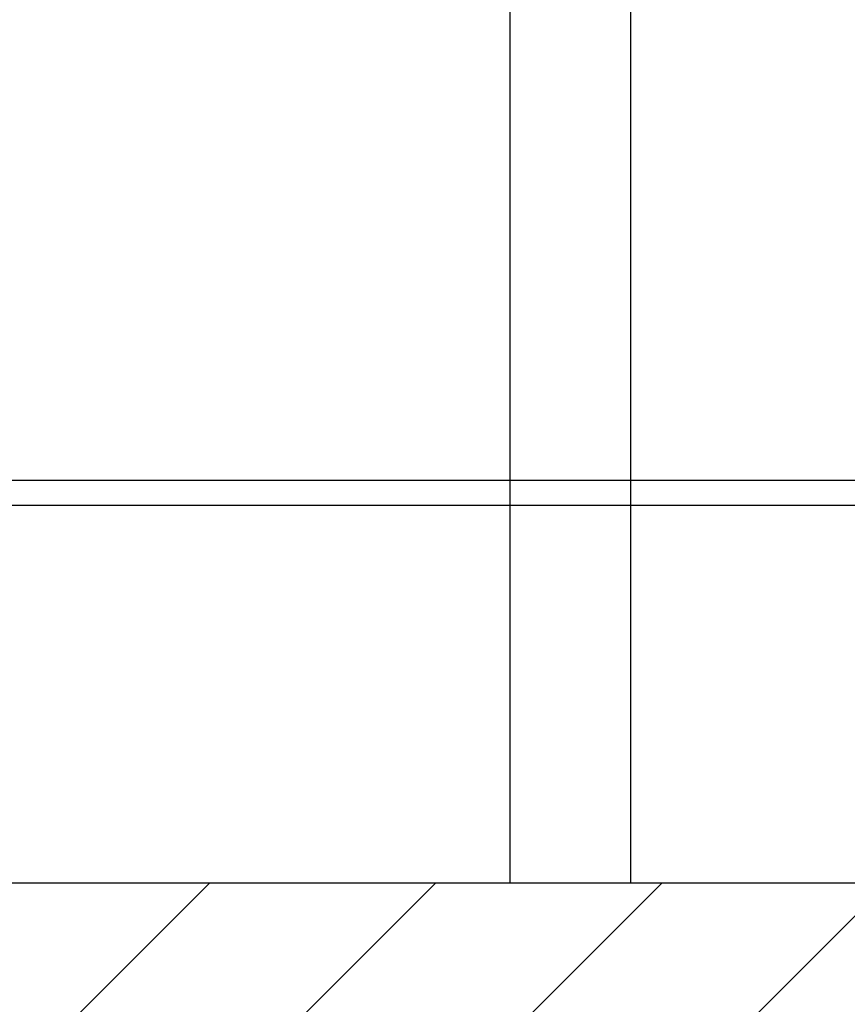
# Model space of a CAD drawing. Header units: millimetres. Extents: x 28600 to 181045, y -399112 to -163690.
# Tile 122 of 256: x 60901 to 60942, y -197729 to -197680. Entities that reach past the tile are written whole.
import ezdxf

# ---------------------------------------------------------------- set-up
doc = ezdxf.new("R2010")
doc.units = ezdxf.units.MM
for name, color, linetype in [('!! 1_hatch projektowane ściany', 8, 'Continuous'), ('!! 1_PROJ Sciany', 8, 'Continuous'), ('!! 1_zabudowa GK', 8, 'Continuous')]:
    doc.layers.add(name, color=color, linetype=linetype)

msp = doc.modelspace()

# ---------------------------------------------------------------- hatches: boundary and pattern name
at = {"layer": '!! 1_hatch projektowane ściany'}
h = msp.add_hatch(dxfattribs=at)
h.set_pattern_fill('ANSI31', color=256, scale=2.5)
h.set_pattern_definition([(45, (0, -1.54), (-5.61266008, 5.61266008), [])])
h.paths.add_polyline_path([(60824.56735, -197734.62813), (61135.43682, -197734.62813), (61135.43682, -197722.62813), (60824.56735, -197722.62813)])

# ---------------------------------------------------------------- linework, layer by layer
msp.add_lwpolyline([(60824.56735, -197734.62813), (61135.43682, -197734.62813), (61135.43682, -197722.62813), (60824.56735, -197722.62813)], close=True, dxfattribs=at)
at = {"layer": '!! 1_PROJ Sciany'}
msp.add_lwpolyline([(61135.43682, -197722.62813), (60824.56735, -197722.62813)], dxfattribs=at)
at = {"layer": '!! 1_zabudowa GK'}
for points in [[(60925.19051, -197572.62813), (60925.19051, -197722.62813)], [(60931.19051, -197572.62813), (60931.19051, -197722.62813)], [(61135.43682, -197702.62813), (60824.56735, -197702.62813)], [(61135.43682, -197703.87813), (60824.56735, -197703.87813)]]:
    msp.add_lwpolyline(points, dxfattribs=at)

doc.saveas('drawing.dxf')
